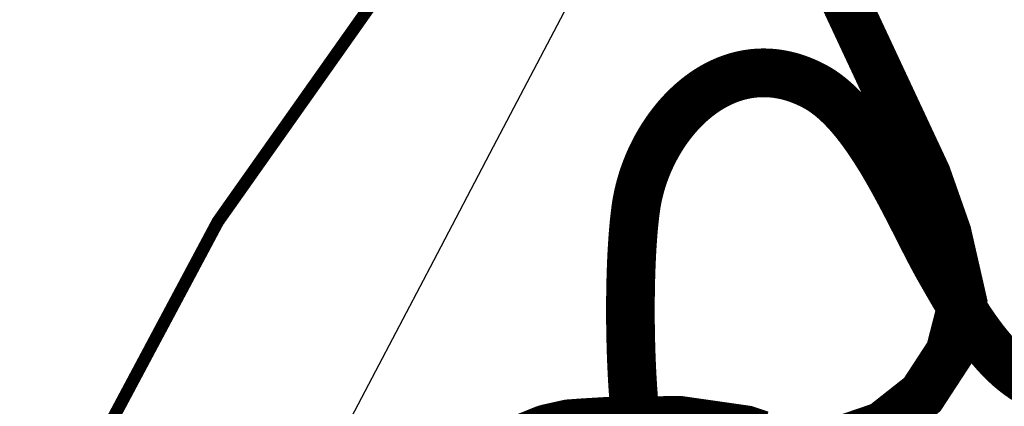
# Model space of a CAD drawing. Header units: metres. Extents: x 149734 to 159069, y 372625 to 380601.
# Tile 8 of 30: x 157202 to 157281, y 375868 to 375899. Entities that reach past the tile are written whole.
import ezdxf

# ---------------------------------------------------------------- set-up
doc = ezdxf.new("R2010")
doc.units = ezdxf.units.M
doc.header["$MEASUREMENT"] = 0
doc.layers.add('Beeklopen', color=7, linetype='Continuous', true_color=0x5291a5)
doc.layers.add('waterlopen', color=7, linetype='Continuous', true_color=0x5291a5)
doc.layers.add('Beeklopen 1900', color=6, linetype='Continuous')

msp = doc.modelspace()

# ---------------------------------------------------------------- linework, layer by layer
at = {"layer": 'Beeklopen', "const_width": 3.9}
for points in [[(157267.3975743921, 375865.2133123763), (157271.2212294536, 375866.5223114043), (157274.407608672, 375869.0369674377), (157276.6122386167, 375872.4128070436), (157277.4561985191, 375875.6853046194), (157277.6456589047, 375876.5292645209), (157276.40555456, 375881.9547210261), (157274.7693057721, 375886.6051123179), (157267.3975743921, 375902.3647716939)], [(157251.5435021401, 375866.0857781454), (157251.5339689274, 375866.1618499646), (157251.5245273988, 375866.2382720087), (157251.5151774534, 375866.3150401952), (157251.5059189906, 375866.3921504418), (157251.4967519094, 375866.4695986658), (157251.4876761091, 375866.5473807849), (157251.4786914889, 375866.6254927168), (157251.469797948, 375866.7039303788), (157251.4609953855, 375866.7826896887), (157251.4522837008, 375866.8617665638), (157251.4436627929, 375866.9411569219), (157251.435132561, 375867.0208566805), (157251.4266929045, 375867.1008617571), (157251.4183437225, 375867.1811680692), (157251.4100849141, 375867.2617715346), (157251.4019163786, 375867.3426680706), (157251.3938380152, 375867.4238535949), (157251.385849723, 375867.505324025), (157251.3779514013, 375867.5870752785), (157251.3701429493, 375867.669103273), (157251.3624242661, 375867.751403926), (157251.3547952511, 375867.8339731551), (157251.3472558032, 375867.9168068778), (157251.3398058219, 375867.9999010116), (157251.3324452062, 375868.0832514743), (157251.3251738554, 375868.1668541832), (157251.3179916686, 375868.2507050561), (157251.3108985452, 375868.3348000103), (157251.3038943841, 375868.4191349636), (157251.2969790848, 375868.5037058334), (157251.2901525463, 375868.5885085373), (157251.2834146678, 375868.6735389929), (157251.2767653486, 375868.7587931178), (157251.2702044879, 375868.8442668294), (157251.2637319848, 375868.9299560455), (157251.2573477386, 375869.0158566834), (157251.2510516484, 375869.1019646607), (157251.2448436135, 375869.1882758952), (157251.238723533, 375869.2747863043), (157251.2326913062, 375869.3614918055), (157251.2267468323, 375869.4483883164), (157251.2151207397, 375869.6227380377), (157251.2038444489, 375869.7978028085), (157251.1929171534, 375869.9735499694), (157251.182338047, 375870.149946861), (157251.1721063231, 375870.3269608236), (157251.1622211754, 375870.5045591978), (157251.1526817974, 375870.6827093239), (157251.1434873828, 375870.8613785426), (157251.1346371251, 375871.0405341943), (157251.1261302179, 375871.2201436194), (157251.1179658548, 375871.4001741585), (157251.1101432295, 375871.5805931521), (157251.1026615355, 375871.7613679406), (157251.0955199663, 375871.9424658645), (157251.0887177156, 375872.1238542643), (157251.082253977, 375872.3055004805), (157251.0761279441, 375872.4873718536), (157251.0703388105, 375872.669435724), (157251.0648857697, 375872.8516594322), (157251.0597680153, 375873.0340103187), (157251.054984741, 375873.2164557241), (157251.0505351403, 375873.3989629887), (157251.0464184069, 375873.5814994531), (157251.0426337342, 375873.7640324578), (157251.039180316, 375873.9465293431), (157251.0360573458, 375874.1289574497), (157251.0332640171, 375874.311284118), (157251.0307995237, 375874.4934766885), (157251.028663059, 375874.6755025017), (157251.0268538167, 375874.857328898), (157251.0253709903, 375875.0389232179), (157251.0242137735, 375875.220252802), (157251.0233813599, 375875.4012849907), (157251.022872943, 375875.5819871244), (157251.0226877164, 375875.7623265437), (157251.0228248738, 375875.9422705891), (157251.0232836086, 375876.121786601), (157251.0240631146, 375876.30084192), (157251.0251625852, 375876.4794038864), (157251.0265812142, 375876.6574398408), (157251.028318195, 375876.8349171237), (157251.0303727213, 375877.0118030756), (157251.0327439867, 375877.1880650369), (157251.0354311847, 375877.3636703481), (157251.038433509, 375877.5385863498), (157251.0417501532, 375877.7127803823), (157251.0435260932, 375877.799596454), (157251.0453803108, 375877.8862197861), (157251.0473127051, 375877.9726462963), (157251.0493231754, 375878.0588719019), (157251.0514116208, 375878.1448925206), (157251.0535779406, 375878.23070407), (157251.0558220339, 375878.3163024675), (157251.0581438, 375878.4016836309), (157251.0605431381, 375878.4868434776), (157251.0630199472, 375878.5717779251), (157251.0655741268, 375878.6564828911), (157251.0682055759, 375878.7409542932), (157251.0709141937, 375878.8251880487), (157251.0736998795, 375878.9091800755), (157251.0765625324, 375878.9929262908), (157251.0795020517, 375879.0764226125), (157251.0825183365, 375879.159664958), (157251.0856112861, 375879.2426492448), (157251.0887807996, 375879.3253713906), (157251.0920267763, 375879.4078273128), (157251.0953491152, 375879.4900129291), (157251.0987477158, 375879.571924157), (157251.102222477, 375879.6535569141), (157251.1057732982, 375879.734907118), (157251.1094000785, 375879.8159706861), (157251.1131027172, 375879.8967435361), (157251.1168811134, 375879.9772215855), (157251.1207351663, 375880.0574007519), (157251.1246647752, 375880.1372769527), (157251.1286698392, 375880.2168461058), (157251.1327502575, 375880.2961041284), (157251.1369059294, 375880.3750469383), (157251.141136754, 375880.453670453), (157251.1454426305, 375880.5319705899), (157251.1498234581, 375880.6099432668), (157251.1542791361, 375880.6875844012), (157251.1588095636, 375880.7648899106), (157251.1634146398, 375880.8418557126), (157251.1680942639, 375880.9184777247), (157251.1728483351, 375880.9947518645), (157251.1776767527, 375881.0706740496), (157251.1825794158, 375881.1462401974), (157251.1875562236, 375881.2214462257), (157251.1926070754, 375881.2962880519), (157251.1977318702, 375881.3707615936), (157251.2029305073, 375881.4448627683), (157251.208202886, 375881.5185874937), (157251.2135489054, 375881.5919316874), (157251.2189684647, 375881.6648912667), (157251.2244614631, 375881.7374621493), (157251.2300277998, 375881.8096402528), (157251.235667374, 375881.8814214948), (157251.241380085, 375881.9528017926), (157251.2471658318, 375882.0237770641), (157251.2530245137, 375882.0943432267), (157251.25895603, 375882.1644961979), (157251.2649602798, 375882.2342318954), (157251.2710371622, 375882.3035462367), (157251.2771865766, 375882.3724351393), (157251.2834084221, 375882.4408945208), (157251.2897025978, 375882.5089202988), (157251.2960690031, 375882.5765083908), (157251.302507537, 375882.6436547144), (157251.3090180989, 375882.7103551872), (157251.3156005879, 375882.7766057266), (157251.3222549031, 375882.8424022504), (157251.3289809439, 375882.907740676), (157251.3357786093, 375882.9726169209), (157251.3426477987, 375883.0370269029), (157251.3495884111, 375883.1009665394), (157251.3566003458, 375883.1644317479), (157251.363683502, 375883.227418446), (157251.3708377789, 375883.2899225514), (157251.3780630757, 375883.3519399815), (157251.3853592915, 375883.4134666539), (157251.3927263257, 375883.4744984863), (157251.4001640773, 375883.535031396), (157251.4076724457, 375883.5950613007), (157251.4152513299, 375883.654584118), (157251.4229006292, 375883.7135957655), (157251.4306202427, 375883.7720921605), (157251.4384100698, 375883.8300692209), (157251.4462700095, 375883.887522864), (157251.4541999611, 375883.9444490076), (157251.4621998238, 375884.000843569), (157251.4702694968, 375884.0567024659), (157251.4784088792, 375884.1120216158), (157251.48250468, 375884.1394775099), (157251.482761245, 375884.1411889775), (157251.482889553, 375884.1420445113), (157251.4830648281, 375884.1431924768), (157251.4837871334, 375884.1479097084), (157251.4852370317, 375884.1573442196), (157251.4881579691, 375884.1762134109), (157251.500123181, 375884.2516914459), (157251.5125376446, 375884.3271689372), (157251.5253999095, 375884.4026424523), (157251.5387085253, 375884.478108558), (157251.5524620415, 375884.5535638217), (157251.5666590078, 375884.6290048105), (157251.5812979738, 375884.7044280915), (157251.5963774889, 375884.779830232), (157251.6118961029, 375884.8552077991), (157251.6278523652, 375884.9305573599), (157251.6442448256, 375885.0058754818), (157251.6610720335, 375885.0811587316), (157251.6783325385, 375885.1564036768), (157251.6960248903, 375885.2316068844), (157251.7141476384, 375885.3067649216), (157251.7326993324, 375885.3818743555), (157251.7516785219, 375885.4569317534), (157251.7710837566, 375885.5319336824), (157251.7909135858, 375885.6068767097), (157251.8111665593, 375885.6817574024), (157251.8318412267, 375885.7565723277), (157251.8529361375, 375885.8313180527), (157251.8744498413, 375885.9059911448), (157251.8963808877, 375885.9805881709), (157251.9187278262, 375886.0551056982), (157251.9414892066, 375886.129540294), (157251.9646635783, 375886.2038885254), (157251.9882494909, 375886.2781469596), (157252.0122454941, 375886.3523121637), (157252.0366501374, 375886.426380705), (157252.0614619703, 375886.5003491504), (157252.0866795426, 375886.5742140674), (157252.1123014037, 375886.6479720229), (157252.1383261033, 375886.7216195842), (157252.164752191, 375886.7951533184), (157252.1915782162, 375886.8685697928), (157252.2188027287, 375886.9418655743), (157252.246424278, 375887.0150372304), (157252.2744414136, 375887.088081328), (157252.3028526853, 375887.1609944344), (157252.3316566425, 375887.2337731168), (157252.3608518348, 375887.3064139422), (157252.3904368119, 375887.378913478), (157252.4204101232, 375887.4512682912), (157252.4507703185, 375887.5234749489), (157252.4815159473, 375887.5955300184), (157252.5126455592, 375887.6674300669), (157252.5441577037, 375887.7391716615), (157252.5760509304, 375887.8107513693), (157252.608323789, 375887.8821657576), (157252.640974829, 375887.9534113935), (157252.6740026, 375888.0244848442), (157252.7074056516, 375888.0953826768), (157252.7411825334, 375888.1661014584), (157252.7753317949, 375888.2366377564), (157252.8098519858, 375888.3069881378), (157252.8447416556, 375888.3771491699), (157252.8799993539, 375888.4471174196), (157252.9156236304, 375888.5168894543), (157252.9516130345, 375888.5864618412), (157252.9879661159, 375888.6558311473), (157253.0246814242, 375888.7249939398), (157253.0617575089, 375888.793946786), (157253.0991929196, 375888.8626862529), (157253.136986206, 375888.9312089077), (157253.1751359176, 375888.9995113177), (157253.213640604, 375889.0675900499), (157253.2524988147, 375889.1354416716), (157253.2917090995, 375889.2030627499), (157253.3312700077, 375889.2704498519), (157253.3711800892, 375889.3375995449), (157253.4114378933, 375889.404508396), (157253.4520419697, 375889.4711729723), (157253.492990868, 375889.5375898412), (157253.5342831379, 375889.6037555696), (157253.5759173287, 375889.6696667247), (157253.6178919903, 375889.7353198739), (157253.6602056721, 375889.8007115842), (157253.7028569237, 375889.8658384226), (157253.7458442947, 375889.9306969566), (157253.7891663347, 375889.9952837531), (157253.8328215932, 375890.0595953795), (157253.87680862, 375890.1236284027), (157253.9211259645, 375890.1873793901), (157253.9657721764, 375890.2508449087), (157254.0107458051, 375890.3140215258), (157254.0560454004, 375890.3769058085), (157254.1016695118, 375890.439494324), (157254.1476166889, 375890.5017836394), (157254.1938854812, 375890.5637703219), (157254.2404744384, 375890.6254509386), (157254.2873821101, 375890.6868220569), (157254.3346070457, 375890.7478802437), (157254.382147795, 375890.8086220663), (157254.4300029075, 375890.8690440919), (157254.4781709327, 375890.9291428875), (157254.5266504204, 375890.9889150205), (157254.57543992, 375891.0483570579), (157254.6245379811, 375891.1074655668), (157254.6739431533, 375891.1662371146), (157254.7236539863, 375891.2246682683), (157254.7736690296, 375891.2827555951), (157254.8239868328, 375891.3404956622), (157254.8746059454, 375891.3978850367), (157254.9255249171, 375891.4549202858), (157254.9767422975, 375891.5115979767), (157255.028256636, 375891.5679146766), (157255.0800664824, 375891.6238669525), (157255.1321703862, 375891.6794513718), (157255.184566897, 375891.7346645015), (157255.2372545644, 375891.7895029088), (157255.2902319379, 375891.8439631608), (157255.3434975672, 375891.8980418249), (157255.3970500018, 375891.9517354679), (157255.4508877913, 375892.0050406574), (157255.5050094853, 375892.0579539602), (157255.5594136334, 375892.1104719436), (157255.6140987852, 375892.1625911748), (157255.6690634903, 375892.214308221), (157255.7243062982, 375892.2656196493), (157255.7798257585, 375892.3165220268), (157255.8356204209, 375892.3670119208), (157255.8916888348, 375892.4170858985), (157255.94802955, 375892.4667405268), (157256.0046411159, 375892.5159723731), (157256.0615220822, 375892.5647780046), (157256.1186709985, 375892.6131539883), (157256.1760864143, 375892.6610968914), (157256.2337668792, 375892.7086032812), (157256.2917109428, 375892.7556697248), (157256.3499171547, 375892.8022927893), (157256.4083840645, 375892.8484690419), (157256.4671102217, 375892.8941950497), (157256.526094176, 375892.9394673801), (157256.585334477, 375892.9842826), (157256.6448296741, 375893.0286372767), (157256.7045783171, 375893.0725279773), (157256.7645789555, 375893.1159512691), (157256.8248301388, 375893.1589037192), (157256.8853304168, 375893.2013818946), (157256.9460783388, 375893.2433823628), (157257.0070724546, 375893.2849016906), (157257.0683113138, 375893.3259364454), (157257.1297934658, 375893.3664831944), (157257.1915174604, 375893.4065385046), (157257.253481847, 375893.4460989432), (157257.3156851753, 375893.4851610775), (157257.3781259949, 375893.5237214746), (157257.4408028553, 375893.5617767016), (157257.5037143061, 375893.5993233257), (157257.5668588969, 375893.6363579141), (157257.6302351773, 375893.6728770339), (157257.693841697, 375893.7088772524), (157257.7576770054, 375893.7443551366), (157257.8217396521, 375893.7793072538), (157257.8860281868, 375893.8137301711), (157257.950541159, 375893.8476204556), (157258.0152771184, 375893.8809746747), (157258.0802346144, 375893.9137893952), (157258.1454121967, 375893.9460611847), (157258.2108084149, 375893.97778661), (157258.2764218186, 375894.0089622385), (157258.3422509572, 375894.0395846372), (157258.4082943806, 375894.0696503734), (157258.4745506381, 375894.0991560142), (157258.5410182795, 375894.1280981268), (157258.6076958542, 375894.1564732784), (157258.6745819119, 375894.184278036), (157258.7416750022, 375894.2115089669), (157258.8089736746, 375894.2381626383), (157258.8764764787, 375894.2642356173), (157258.9441819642, 375894.289724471), (157259.0120886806, 375894.3146257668), (157259.0801951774, 375894.3389360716), (157259.1485000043, 375894.3626519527), (157259.2170017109, 375894.3857699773), (157259.2856988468, 375894.4082867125), (157259.3545899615, 375894.4301987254), (157259.4236736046, 375894.4515025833), (157259.4929483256, 375894.4721948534), (157259.5624126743, 375894.4922721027), (157259.6320652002, 375894.5117308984), (157259.7019044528, 375894.5305678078), (157259.7719289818, 375894.5487793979), (157259.8421373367, 375894.566362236), (157259.9125280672, 375894.5833128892), (157259.9830997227, 375894.5996279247), (157260.053850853, 375894.6153039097), (157260.1247800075, 375894.6303374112), (157260.1958857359, 375894.6447249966), (157260.2671665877, 375894.6584632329), (157260.3386211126, 375894.6715486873), (157260.4102478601, 375894.683977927), (157260.4820453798, 375894.6957475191), (157260.5540122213, 375894.7068540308), (157260.6261469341, 375894.7172940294), (157260.698448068, 375894.7270640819), (157260.7709141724, 375894.7361607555), (157260.8435437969, 375894.7445806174), (157260.9163354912, 375894.7523202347), (157260.9892878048, 375894.7593761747), (157261.0623992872, 375894.7657450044), (157261.1356684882, 375894.7714232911), (157261.2090939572, 375894.7764076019), (157261.2826742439, 375894.780694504), (157261.3564078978, 375894.7842805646), (157261.4302934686, 375894.7871623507), (157261.5043295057, 375894.7893364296), (157261.5785145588, 375894.7907993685), (157261.6528471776, 375894.7915477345), (157261.7273259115, 375894.7915780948), (157261.8019493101, 375894.7908870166), (157261.8767159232, 375894.789471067), (157261.9516243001, 375894.7873268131), (157262.0266729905, 375894.7844508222), (157262.1018605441, 375894.7808396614), (157262.1771855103, 375894.7764898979), (157262.2526464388, 375894.7713980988), (157262.3282418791, 375894.7655608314), (157262.403970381, 375894.7589746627), (157262.4798304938, 375894.7516361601), (157262.5558207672, 375894.7435418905), (157262.6319397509, 375894.7346884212), (157262.7081859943, 375894.7250723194), (157262.7845580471, 375894.7146901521), (157262.8610544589, 375894.7035384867), (157262.9376737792, 375894.6916138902), (157263.0144145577, 375894.6789129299), (157263.0912753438, 375894.6654321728), (157263.1682546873, 375894.6511681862), (157263.2453511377, 375894.6361175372), (157263.3225632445, 375894.620276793), (157263.3998895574, 375894.6036425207), (157263.4773286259, 375894.5862112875), (157263.5548789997, 375894.5679796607), (157263.6325392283, 375894.5489442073), (157263.7103078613, 375894.5291014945), (157263.7492323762, 375894.518876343), (157263.7881834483, 375894.5084480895), (157263.8271608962, 375894.4978163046), (157263.8661645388, 375894.4869805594), (157263.9051941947, 375894.4759404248), (157263.9442496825, 375894.4646954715), (157263.9833308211, 375894.4532452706), (157264.022437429, 375894.4415893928), (157264.061569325, 375894.4297274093), (157264.1007263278, 375894.4176588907), (157264.1399082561, 375894.405383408), (157264.1791149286, 375894.3929005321), (157264.2183461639, 375894.3802098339), (157264.2576017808, 375894.3673108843), (157264.296881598, 375894.3542032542), (157264.3361854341, 375894.3408865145), (157264.3755131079, 375894.327360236), (157264.4148644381, 375894.3136239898), (157264.4542392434, 375894.2996773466), (157264.4936373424, 375894.2855198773), (157264.5330585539, 375894.271151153), (157264.5725026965, 375894.2565707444), (157264.611969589, 375894.2417782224), (157264.6514590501, 375894.2267731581), (157264.6909708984, 375894.2115551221), (157264.7305049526, 375894.1961236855), (157264.7700610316, 375894.1804784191), (157264.8096389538, 375894.1646188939), (157264.8492385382, 375894.1485446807), (157264.8888596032, 375894.1322553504), (157264.9285019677, 375894.1157504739), (157264.9681654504, 375894.0990296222), (157265.0078498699, 375894.0820923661), (157265.0475550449, 375894.0649382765), (157265.0872807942, 375894.0475669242), (157265.1270269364, 375894.0299778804), (157265.1667932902, 375894.0121707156), (157265.2065796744, 375893.994145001), (157265.2463859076, 375893.9759003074), (157265.2862118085, 375893.9574362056), (157265.3260571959, 375893.9387522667), (157265.3659218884, 375893.9198480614), (157265.4058057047, 375893.9007231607), (157265.4457084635, 375893.8813771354), (157265.4856299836, 375893.8618095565), (157265.5255700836, 375893.8420199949), (157265.5655285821, 375893.8220080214), (157265.605505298, 375893.801773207), (157265.64550005, 375893.7813151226), (157265.6855126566, 375893.7606333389), (157265.7255429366, 375893.739727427), (157265.7655907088, 375893.7185969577), (157265.8056557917, 375893.697241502), (157265.8256947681, 375893.6864792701), (157265.8281999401, 375893.6851300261), (157265.8294525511, 375893.6844550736), (157265.8300788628, 375893.6841175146), (157265.8305230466, 375893.6838780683), (157265.8336513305, 375893.6821904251), (157265.839906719, 375893.6788092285), (157265.8898932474, 375893.651476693), (157265.9397792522, 375893.6236434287), (157265.9895648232, 375893.5953127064), (157266.0392500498, 375893.5664877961), (157266.0888350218, 375893.5371719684), (157266.1383198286, 375893.5073684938), (157266.18770456, 375893.4770806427), (157266.2369893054, 375893.4463116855), (157266.2861741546, 375893.4150648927), (157266.335259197, 375893.3833435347), (157266.3842445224, 375893.3511508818), (157266.4331302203, 375893.3184902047), (157266.4819163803, 375893.2853647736), (157266.5306030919, 375893.251777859), (157266.5791904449, 375893.2177327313), (157266.6276785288, 375893.183232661), (157266.6760674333, 375893.1482809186), (157266.7243572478, 375893.1128807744), (157266.772548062, 375893.0770354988), (157266.8206399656, 375893.0407483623), (157266.868633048, 375893.0040226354), (157266.916527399, 375892.9668615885), (157266.9643231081, 375892.9292684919), (157267.0120202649, 375892.8912466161), (157267.0596189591, 375892.8527992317), (157267.1071192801, 375892.8139296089), (157267.1545213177, 375892.7746410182), (157267.2018251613, 375892.7349367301), (157267.2490309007, 375892.694820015), (157267.2961386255, 375892.6542941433), (157267.3431484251, 375892.6133623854), (157267.3900603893, 375892.5720280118), (157267.4368746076, 375892.530294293), (157267.4835911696, 375892.4881644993), (157267.530210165, 375892.4456419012), (157267.5767316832, 375892.402729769), (157267.6231558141, 375892.3594313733), (157267.669482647, 375892.3157499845), (157267.7157122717, 375892.271688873), (157267.7618447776, 375892.2272513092), (157267.8078802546, 375892.1824405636), (157267.853818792, 375892.1372599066), (157267.8996604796, 375892.0917126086), (157267.945405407, 375892.04580194), (157267.9910536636, 375891.9995311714), (157268.0366053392, 375891.9529035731), (157268.0820605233, 375891.9059224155), (157268.1274193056, 375891.8585909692), (157268.1726817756, 375891.8109125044), (157268.217848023, 375891.7628902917), (157268.2629181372, 375891.7145276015), (157268.3078922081, 375891.6658277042), (157268.3527703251, 375891.6167938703), (157268.3975525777, 375891.5674293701), (157268.4422390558, 375891.5177374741), (157268.4868298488, 375891.4677214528), (157268.5313250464, 375891.4173845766), (157268.575724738, 375891.3667301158), (157268.6200290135, 375891.315761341), (157268.6642379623, 375891.2644815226), (157268.708351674, 375891.2128939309), (157268.7523702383, 375891.1610018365), (157268.7962937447, 375891.1088085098), (157268.8401222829, 375891.0563172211), (157268.8838559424, 375891.003531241), (157268.9274948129, 375890.9504538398), (157268.971038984, 375890.897088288), (157269.0144885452, 375890.8434378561), (157269.0578435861, 375890.7895058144), (157269.1011041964, 375890.7352954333), (157269.1442704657, 375890.6808099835), (157269.1873424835, 375890.6260527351), (157269.2303203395, 375890.5710269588), (157269.2732041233, 375890.5157359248), (157269.3159939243, 375890.4601829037), (157269.3586898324, 375890.4043711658), (157269.401291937, 375890.3483039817), (157269.4438003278, 375890.2919846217), (157269.4862150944, 375890.2354163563), (157269.5285363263, 375890.1786024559), (157269.5707641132, 375890.1215461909), (157269.6128985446, 375890.0642508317), (157269.6549397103, 375890.0067196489), (157269.6968876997, 375889.9489559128), (157269.7387426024, 375889.8909628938), (157269.7805045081, 375889.8327438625), (157269.8221735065, 375889.7743020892), (157269.8637496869, 375889.7156408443), (157269.9052331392, 375889.6567633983), (157269.9466239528, 375889.5976730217), (157269.9879222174, 375889.5383729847), (157270.0291280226, 375889.478866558), (157270.0702414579, 375889.4191570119), (157270.111262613, 375889.3592476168), (157270.1521915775, 375889.2991416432), (157270.193028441, 375889.2388423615), (157270.2337732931, 375889.1783530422), (157270.2744262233, 375889.1176769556), (157270.3554566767, 375888.9957775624), (157270.4361205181, 375888.8731703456), (157270.5164184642, 375888.7498814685), (157270.5963512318, 375888.6259370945), (157270.6759195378, 375888.5013633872), (157270.755124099, 375888.3761865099), (157270.8339656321, 375888.2504326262), (157270.912444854, 375888.1241278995), (157270.9905624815, 375887.9972984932), (157271.0683192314, 375887.8699705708), (157271.1457158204, 375887.7421702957), (157271.2227529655, 375887.6139238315), (157271.2994313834, 375887.4852573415), (157271.3757517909, 375887.3561969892), (157271.4517149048, 375887.2267689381), (157271.5273214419, 375887.0969993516), (157271.6025721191, 375886.9669143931), (157271.6774676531, 375886.8365402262), (157271.7520087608, 375886.7059030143), (157271.826196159, 375886.5750289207), (157271.9000305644, 375886.4439441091), (157271.9735126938, 375886.3126747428), (157272.0466432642, 375886.1812469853), (157272.1194229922, 375886.049687), (157272.1918525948, 375885.9180209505), (157272.2639327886, 375885.786275), (157272.3356642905, 375885.6544753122), (157272.4070478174, 375885.5226480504), (157272.4780840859, 375885.3908193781), (157272.548773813, 375885.2590154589), (157272.6191177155, 375885.1272624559), (157272.68911651, 375884.9955865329), (157272.7587709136, 375884.8640138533), (157272.8280816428, 375884.7325705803), (157272.8970494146, 375884.6012828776), (157272.9656749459, 375884.4701769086), (157273.0339589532, 375884.3392788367), (157273.1019021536, 375884.2086148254), (157273.1695052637, 375884.0782110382), (157273.2367690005, 375883.9480936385), (157273.3036940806, 375883.8182887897), (157273.370281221, 375883.6888226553), (157273.4365311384, 375883.5597213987), (157273.5024445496, 375883.4310111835), (157273.5680221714, 375883.3027181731), (157273.6332647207, 375883.1748685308), (157273.6981729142, 375883.0474884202), (157273.7627474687, 375882.9206040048), (157273.8269891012, 375882.7942414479), (157273.8908985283, 375882.668426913), (157273.9544764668, 375882.5431865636), (157274.0177236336, 375882.4185465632), (157274.0806407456, 375882.2945330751), (157274.1432285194, 375882.1711722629), (157274.2054876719, 375882.04849029), (157274.2674189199, 375881.9265133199), (157274.3290229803, 375881.8052675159), (157274.3597025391, 375881.7449269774), (157274.3903005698, 375881.6847790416), (157274.4208171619, 375881.6248269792), (157274.4512524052, 375881.5650740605), (157274.4816063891, 375881.5055235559), (157274.5118792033, 375881.4461787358), (157274.5420709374, 375881.3870428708), (157274.5721816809, 375881.3281192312), (157274.6022115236, 375881.2694110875), (157274.632160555, 375881.2109217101), (157274.6620288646, 375881.1526543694), (157274.6918165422, 375881.0946123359), (157274.7215236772, 375881.03679888), (157274.7511503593, 375880.9792172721), (157274.7806966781, 375880.9218707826), (157274.8101627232, 375880.8647626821), (157274.8395485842, 375880.8078962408), (157274.8688543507, 375880.7512747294), (157274.8980801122, 375880.6949014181), (157274.9272259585, 375880.6387795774), (157274.9562919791, 375880.5829124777), (157274.9852782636, 375880.5273033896), (157275.0141849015, 375880.4719555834), (157275.0430119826, 375880.4168723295), (157275.0717595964, 375880.3620568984), (157275.1004278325, 375880.3075125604), (157275.1290167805, 375880.2532425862), (157275.15752653, 375880.1992502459), (157275.1859571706, 375880.1455388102), (157275.2143087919, 375880.0921115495), (157275.2425814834, 375880.038971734), (157275.270775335, 375879.9861226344), (157275.298890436, 375879.933567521), (157275.3269268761, 375879.8813096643), (157275.3548847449, 375879.8293523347), (157275.3827641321, 375879.7776988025), (157275.4105651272, 375879.7263523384), (157275.4382878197, 375879.6753162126), (157275.4659322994, 375879.6245936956), (157275.4934986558, 375879.5741880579), (157275.5209869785, 375879.5241025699), (157275.5483973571, 375879.474340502), (157275.5757298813, 375879.4249051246), (157275.6029846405, 375879.3757997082), (157275.6301617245, 375879.3270275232), (157275.6572612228, 375879.2785918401), (157275.684283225, 375879.2304959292), (157275.7112278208, 375879.182743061), (157275.7380950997, 375879.135336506), (157275.7648851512, 375879.0882795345), (157275.7915980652, 375879.041575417), (157275.818233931, 375878.995227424), (157275.8198961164, 375878.9923425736), (157275.8218777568, 375878.9888901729), (157275.8258642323, 375878.9819435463), (157275.8338448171, 375878.9680344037), (157275.8498365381, 375878.9401528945), (157275.8819423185, 375878.8841396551), (157275.9142114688, 375878.8277978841), (157275.9466442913, 375878.7711336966), (157275.9792410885, 375878.714153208), (157276.0120021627, 375878.6568625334), (157276.0449278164, 375878.5992677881), (157276.0780183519, 375878.5413750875), (157276.1112740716, 375878.4831905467), (157276.1446952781, 375878.424720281), (157276.1782822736, 375878.3659704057), (157276.2120353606, 375878.3069470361), (157276.2459548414, 375878.2476562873), (157276.2800410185, 375878.1881042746), (157276.3142941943, 375878.1282971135), (157276.3487146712, 375878.0682409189), (157276.3833027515, 375878.0079418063), (157276.4180587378, 375877.9474058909), (157276.4529829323, 375877.8866392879), (157276.4880756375, 375877.8256481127), (157276.5233371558, 375877.7644384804), (157276.5587677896, 375877.7030165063), (157276.5943678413, 375877.6413883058), (157276.6301376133, 375877.5795599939), (157276.666077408, 375877.5175376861), (157276.7021875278, 375877.4553274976), (157276.7384682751, 375877.3929355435), (157276.7749199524, 375877.3303679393), (157276.8115428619, 375877.2676308), (157276.8483373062, 375877.2047302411), (157276.8853035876, 375877.1416723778), (157276.9224420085, 375877.0784633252), (157276.9597528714, 375877.0151091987), (157276.9972364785, 375876.9516161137), (157277.0348931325, 375876.8879901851), (157277.0727231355, 375876.8242375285), (157277.1107267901, 375876.7603642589), (157277.1489043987, 375876.6963764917), (157277.2257826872, 375876.5680819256), (157277.3033604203, 375876.439402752), (157277.3816400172, 375876.3103878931), (157277.4606238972, 375876.181086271), (157277.5403144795, 375876.0515468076), (157277.6207141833, 375875.9218184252), (157277.7018254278, 375875.7919500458), (157277.7836506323, 375875.6619905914), (157277.8661922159, 375875.5319889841), (157277.9494525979, 375875.4019941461), (157278.0334341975, 375875.2720549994), (157278.118139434, 375875.1422204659), (157278.2035707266, 375875.0125394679), (157278.2897304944, 375874.8830609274), (157278.3766211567, 375874.7538337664), (157278.4642451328, 375874.6249069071), (157278.5083328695, 375874.5605713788), (157278.5526048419, 375874.4963292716), (157278.5970613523, 375874.4321867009), (157278.6417027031, 375874.3681497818), (157278.6865291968, 375874.3042246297), (157278.7315411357, 375874.2404173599), (157278.7767388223, 375874.1767340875), (157278.822122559, 375874.1131809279), (157278.8676926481, 375874.0497639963), (157278.913449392, 375873.986489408), (157278.9593930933, 375873.9233632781), (157279.0055240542, 375873.8603917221), (157279.0518425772, 375873.797580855), (157279.0983489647, 375873.7349367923), (157279.1450435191, 375873.6724656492), (157279.1919265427, 375873.6101735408), (157279.238998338, 375873.5480665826), (157279.2862592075, 375873.4861508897), (157279.3337094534, 375873.4244325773), (157279.3813493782, 375873.3629177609), (157279.4291792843, 375873.3016125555), (157279.4771994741, 375873.2405230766), (157279.52541025, 375873.1796554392), (157279.5738119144, 375873.1190157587), (157279.6224047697, 375873.0586101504), (157279.6711891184, 375872.9984447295), (157279.7201652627, 375872.9385256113), (157279.7693335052, 375872.878858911), (157279.8186941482, 375872.8194507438), (157279.8682474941, 375872.7603072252), (157279.9179938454, 375872.7014344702), (157279.9679335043, 375872.6428385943), (157280.0180667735, 375872.5845257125), (157280.0683939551, 375872.5265019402), (157280.1189153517, 375872.4687733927), (157280.1696312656, 375872.4113461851), (157280.2205419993, 375872.3542264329), (157280.2716478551, 375872.2974202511), (157280.3229491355, 375872.2409337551), (157280.3744461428, 375872.1847730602), (157280.4261391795, 375872.1289442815), (157280.478028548, 375872.0734535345), (157280.5301145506, 375872.0183069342), (157280.5823974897, 375871.963510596), (157280.6348776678, 375871.9090706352), (157280.6875553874, 375871.8549931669), (157280.7404309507, 375871.8012843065), (157280.7935046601, 375871.7479501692), (157280.8467768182, 375871.6949968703), (157280.9002477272, 375871.642430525), (157280.9539176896, 375871.5902572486), (157281.0077870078, 375871.5384831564), (157281.0618559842, 375871.4871143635), (157281.1161249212, 375871.4361569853), (157281.1705941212, 375871.3856171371), (157281.2252638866, 375871.3355009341), (157281.2801345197, 375871.2858144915), (157281.3352063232, 375871.2365639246), (157281.3904795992, 375871.1877553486), (157281.4459546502, 375871.1393948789), (157281.5016317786, 375871.0914886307), (157281.5575112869, 375871.0440427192), (157281.6135934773, 375870.9970632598), (157281.6698786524, 375870.9505563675), (157281.7263671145, 375870.9045281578), (157281.7830591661, 375870.8589847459), (157281.8399551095, 375870.8139322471), (157281.8970552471, 375870.7693767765), (157281.9543598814, 375870.7253244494), (157282.0118693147, 375870.6817813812), (157282.0695838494, 375870.6387536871), (157282.127503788, 375870.5962474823), (157282.1856294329, 375870.5542688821), (157282.2439610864, 375870.5128240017), (157282.3024990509, 375870.4719189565), (157282.361243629, 375870.4315598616), (157282.4201951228, 375870.3917528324), (157282.479353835, 375870.3525039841), (157282.5387200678, 375870.3138194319), (157282.5982941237, 375870.2757052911), (157282.658076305, 375870.238167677), (157282.7180669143, 375870.2012127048), (157282.7782662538, 375870.1648464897), (157282.838674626, 375870.1290751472), (157282.8992923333, 375870.0939047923), (157282.960119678, 375870.0593415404)], [(157239.9430420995, 375864.5415891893), (157244.0939469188, 375866.2295089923), (157244.3695256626, 375866.3156273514), (157246.0746691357, 375866.6945481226), (157247.2631024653, 375866.7806664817), (157249.6055217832, 375866.9184558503), (157254.9793072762, 375866.9701268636), (157260.2841980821, 375866.2122853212), (157261.4726314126, 375865.8161408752)]]:
    msp.add_lwpolyline(points, dxfattribs=at)
at = {"layer": 'Beeklopen 1900'}
msp.add_lwpolyline([(157224.3249598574, 375817.3662677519), (157221.027321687, 375823.4880726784), (157218.7668588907, 375827.684443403), (157217.6526143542, 375829.752950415), (157217.5522692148, 375829.9699504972), (157217.5522692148, 375830.4767657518), (157217.5522692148, 375832.978016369), (157217.5522692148, 375836.697139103), (157217.5522692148, 375844.1140183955), (157217.5522692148, 375845.9742836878), (157217.5522692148, 375846.0913150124), (157217.8422066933, 375846.6464474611), (157218.9967552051, 375848.842196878), (157220.9571533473, 375852.5705314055), (157223.6437424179, 375857.679954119), (157226.9768637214, 375864.0189681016), (157230.8768585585, 375871.4360764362), (157235.2640682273, 375879.7797822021), (157240.0588340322, 375888.8985884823), (157245.1814972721, 375898.6409983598), (157256.0918812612, 375919.3906412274)], dxfattribs=at)
at = {"layer": 'waterlopen', "const_width": 1}
for points in [[(157211.8856813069, 375820.8795820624), (157207.6831054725, 375833.0567177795), (157207.6658818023, 375833.160059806), (157203.6527663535, 375847.352365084), (157202.6882407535, 375850.2631655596), (157202.5848987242, 375852.726150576), (157203.1188325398, 375855.0685698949), (157217.965637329, 375882.884799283), (157270.5839536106, 375957.3082836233), (157271.0662164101, 375958.0661251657), (157322.9783621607, 376044.0811403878), (157323.1678225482, 376044.3567191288), (157326.1302940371, 376048.9382157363)], [(157271.2212294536, 375866.5223114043), (157274.407608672, 375869.0369674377), (157276.6122386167, 375872.4128070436), (157277.4561985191, 375875.6853046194), (157277.6456589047, 375876.5292645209), (157276.40555456, 375881.9547210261), (157274.7693057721, 375886.6051123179), (157267.3975743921, 375902.3647716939)]]:
    msp.add_lwpolyline(points, dxfattribs=at)

doc.saveas('drawing.dxf')
